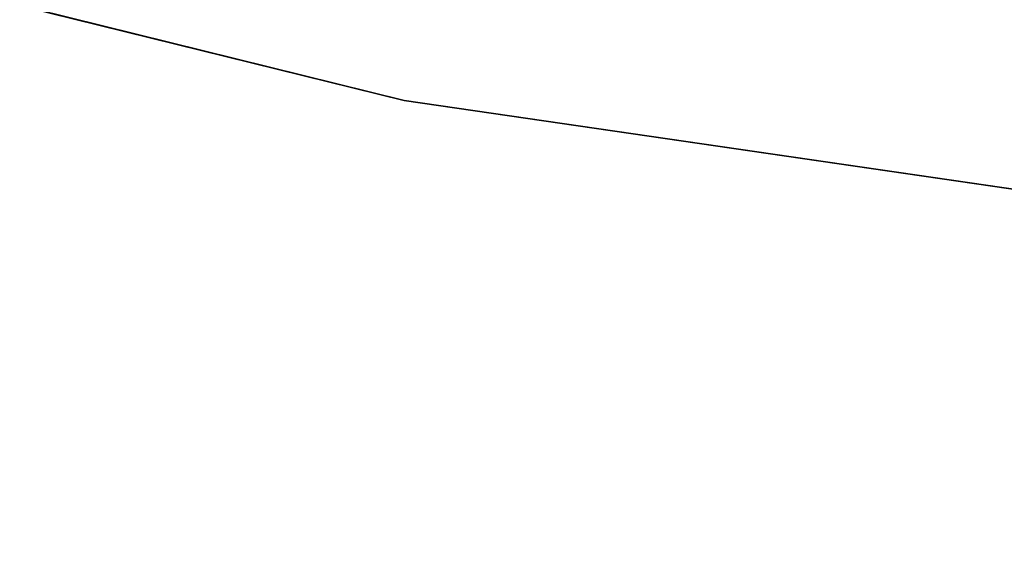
# Model space of a CAD drawing. Extents: x 8 to 690, y 8 to 312.
# Tile 113 of 256: x 155.95 to 157.445, y 140.97 to 141.792. Entities that reach past the tile are written whole.
import ezdxf

# ---------------------------------------------------------------- set-up
doc = ezdxf.new("R2010")
doc.units = 0
doc.layers.get('0').update_dxf_attribs({"color": 13, "linetype": 'CONTINUOUS'})

# ---------------------------------------------------------------- blocks, each defined once
blk = doc.blocks.new('SKP985B')
for p, q in [((155.8259, 146.3781, 312.4253), (154.0933, 146.8074, 312.4253)), ((154.0933, 146.8074, 310), (155.8259, 146.3781, 310)), ((157.5923, 146.1207, 312.4253), (155.8259, 146.3781, 312.4253)), ((155.8259, 146.3781, 310), (157.5923, 146.1207, 310)), ((155.8259, 146.3781, 310), (155.8259, 146.3781, 312.4253))]:
    blk.add_line(p, q)
at = {"color": 7}
mesh = blk.add_polyface(dxfattribs=at)
corners = [(154.0933, 146.8074, 312.4253), (155.8259, 146.3781, 310), (154.0933, 146.8074, 310), (155.8259, 146.3781, 312.4253)]
mesh.append_faces([[corners[k] for k in face] for face in [(0, 1, 2), (1, 0, 3)]], dxfattribs={"vtx0": -1, "color": 7})
mesh = blk.add_polyface(dxfattribs=at)
corners = [(155.8259, 146.3781, 312.4253), (157.5923, 146.1207, 310), (155.8259, 146.3781, 310), (157.5923, 146.1207, 312.4253)]
mesh.append_faces([[corners[k] for k in face] for face in [(0, 1, 2), (1, 0, 3)]], dxfattribs={"vtx0": -1, "color": 7})
mesh = blk.add_polyface(dxfattribs=at)
corners = [(155.6986, 145.2921, 314), (152.4657, 146.2102, 310), (155.6986, 145.2921, 310), (152.4657, 146.2102, 314)]
mesh.append_faces([[corners[k] for k in face] for face in [(0, 1, 2), (1, 0, 3)]], dxfattribs={"vtx0": -1, "color": 7})

msp = doc.modelspace()

# ---------------------------------------------------------------- block references
msp.add_blockref('SKP985B', (0.7075, -4.7093))

doc.saveas('drawing.dxf')
